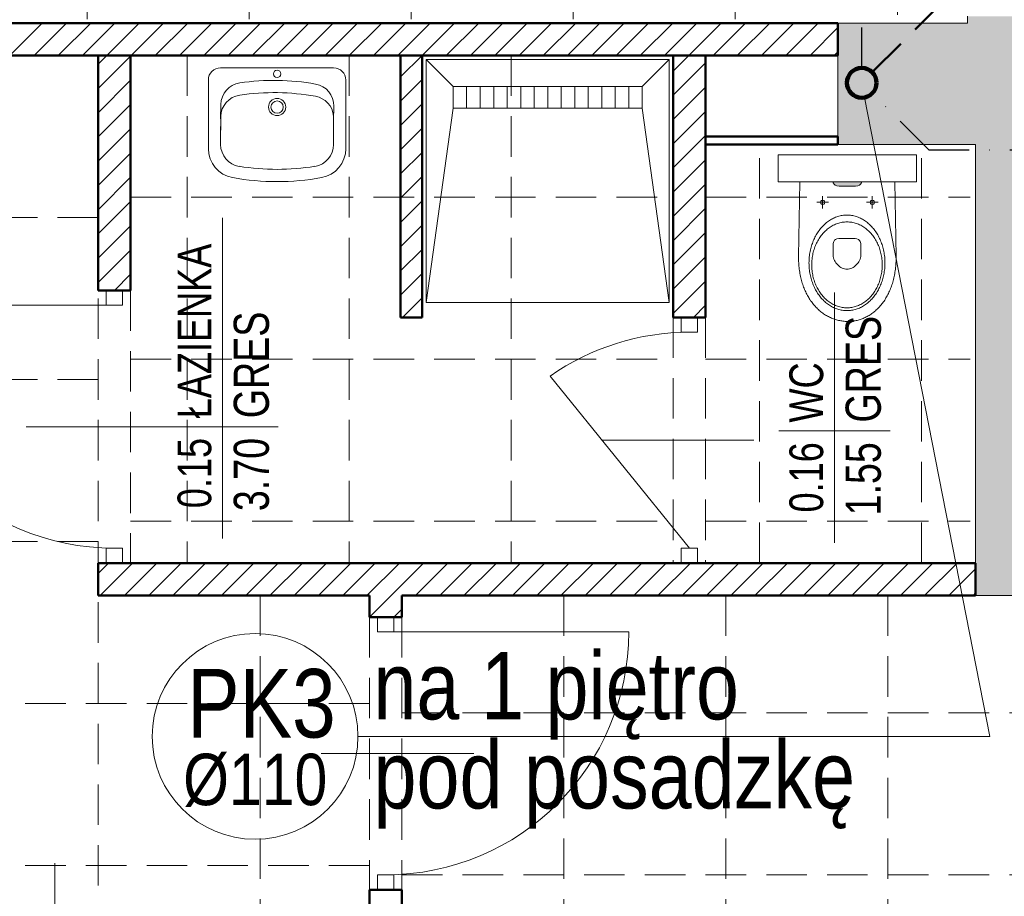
# Model space of a CAD drawing. Header units: millimetres. Extents: x -23540 to 53212, y -37964 to 41185.
# Tile 110 of 203: x 930 to 1295, y -31797 to -31473. Entities that reach past the tile are written whole.
import ezdxf
from ezdxf.enums import TextEntityAlignment as Align

# ---------------------------------------------------------------- set-up
doc = ezdxf.new("R2010")
doc.units = ezdxf.units.MM
for name, pattern in [('DASHDOT', [1, 0.5, -0.25, 0, -0.25]), ('DASHED', [0.75, 0.5, -0.25]), ('DASHEDX2', [1.5, 1, -0.5])]:
    doc.linetypes.add(name, pattern=pattern)
doc.layers.get('0').update_dxf_attribs({"lineweight": 18})
for name, color, linetype, lineweight in [('BA_KS_ist.', 34, 'Continuous', 50), ('BA_met', 7, 'Continuous', 18), ('Cienka', 7, 'Continuous', 18), ('MM_KS_OPISY', 7, 'Continuous', 9), ('mm_SKROPLINY', 3, 'DASHDOT', 30), ('PG_PRZERYWANE_ŚREDNIE', 1, 'DASHEDX2', 18), ('PG_WIDOKOWE_CIENKIE', 1, 'Continuous', 18), ('PG_WYPOSAŻENIE', 1, 'Continuous', 18), ('PG_ŚCIANY_DZIAŁOWE', 3, 'Continuous', 18), ('WYPOSAŻENIE GARAŻU', 253, 'Continuous', 5)]:
    doc.layers.add(name, color=color, linetype=linetype, lineweight=lineweight)
doc.styles.add('ROMANS', font='bikromsw.shx', dxfattribs={"width": 0.8})
doc.styles.get("Standard").update_dxf_attribs({"font": 'arial.ttf'})

# ---------------------------------------------------------------- blocks, each defined once
blk = doc.blocks.new('jamb')
blk.add_lwpolyline([(-0.5, -0.5), (-0.5, 0.5), (0.5, 0.5), (0.5, -0.5)], close=True)
blk = doc.blocks.new('dr1h901')
at = {"color": 0}
blk.add_line((-0.5, 0), (-0.5, 1), dxfattribs=at)
blk.add_line((0, 0.3622), (0, -0.2655))
blk.add_arc((-0.5, 0), 1, 0, 90, dxfattribs=at)
blk = doc.blocks.new('bikmet')
blk.add_line((0, 1.65), (0, -1.65))
at = {"style": 'ROMANS', "width": 0.8}
blk.add_attdef('NRPOM', text='', height=1, dxfattribs=at).set_placement((-0.333, 0.333), align=Align.RIGHT)
blk.add_attdef('NWAPOM', (0.25, 0.333), '', height=1, dxfattribs=at)
blk.add_attdef('RAREA', text='', height=1.042, dxfattribs=at).set_placement((-0.333, -0.333), align=Align.TOP_RIGHT)
blk.add_attdef('PODLOGA', text='', height=1.042, dxfattribs=at).set_placement((0.25, -0.333), align=Align.TOP_LEFT)

msp = doc.modelspace()

# ---------------------------------------------------------------- hatches: boundary and pattern name
at = {"lineweight": 18, "true_color": 0x636466, "transparency": 33554559}
h = msp.add_hatch(color=251, dxfattribs=at)
h.dxf.hatch_style = 1
h.paths.add_polyline_path([(1239.65, -31534.37), (1240.43, -31534.26), (1241.05, -31533.97), (1241.51, -31533.58), (1241.79, -31533.14), (1241.89, -31532.73), (1231.3, -31532.73), (1231.4, -31533.14), (1231.69, -31533.58), (1232.15, -31533.97), (1232.77, -31534.26), (1233.54, -31534.37)])
at = {"layer": 'PG_ŚCIANY_DZIAŁOWE', "true_color": 0x636466, "transparency": 33554610}
h = msp.add_hatch(color=251, dxfattribs=at)
h.dxf.hatch_style = 1
h.paths.add_polyline_path([(1233.12, -31518.96), (1303.62, -31518.96), (1303.62, -31494.46), (1363.12, -31494.46), (1363.12, -31479.46), (1304.62, -31479.46), (1304.62, -31471.46), (1281.12, -31471.46), (1281.12, -31473.96), (1233.12, -31473.96)])
h = msp.add_hatch(color=251, dxfattribs=at)
h.dxf.hatch_style = 1
h.paths.add_polyline_path([(1303.62, -31518.96), (1284.12, -31518.96), (1284.12, -31685.96), (1303.62, -31685.96)])

# ---------------------------------------------------------------- linework, layer by layer
at = {"color": 251, "true_color": 0x636466}
for p, q in [((1281.12, -31471.46), (1281.12, -31473.96)), ((703.62, -31473.96), (1233.12, -31473.96)), ((1233.12, -31473.96), (1233.12, -31485.96)), ((1281.12, -31473.96), (1233.12, -31473.96)), ((1233.12, -31473.96), (1233.12, -31518.96)), ((1233.12, -31485.96), (703.62, -31485.96)), ((1233.12, -31518.96), (1284.12, -31518.96)), ((1284.12, -31685.96), (1284.12, -31518.96)), ((1181.12, -31582.96), (1175.12, -31582.96)), ((1175.12, -31582.96), (1175.12, -31588.46)), ((1181.12, -31588.46), (1181.12, -31582.96)), ((1175.12, -31588.46), (1181.12, -31588.46)), ((1284.12, -31685.96), (1303.62, -31685.96))]:
    msp.add_line(p, q, dxfattribs=at)
at = {"color": 251, "lineweight": 18, "true_color": 0x636466}
for p, q in [((1210.94, -31532.73), (1210.94, -31522.73)), ((1210.94, -31522.73), (1262.26, -31522.73)), ((1262.26, -31532.73), (1262.26, -31522.73)), ((1210.94, -31532.73), (1262.26, -31532.73))]:
    msp.add_line(p, q, dxfattribs=at)
at = {"color": 251, "lineweight": 13, "true_color": 0x636466}
for p, q in [((1219.07, -31532.72), (1218.53, -31560.44)), ((1231.4, -31533.14), (1231.3, -31532.73)), ((1231.69, -31533.58), (1231.4, -31533.14)), ((1232.15, -31533.97), (1231.69, -31533.58)), ((1232.77, -31534.26), (1232.15, -31533.97)), ((1233.54, -31534.37), (1232.77, -31534.26)), ((1233.54, -31534.37), (1239.65, -31534.37)), ((1239.65, -31534.37), (1240.43, -31534.26)), ((1240.43, -31534.26), (1241.05, -31533.97)), ((1241.05, -31533.97), (1241.51, -31533.58)), ((1241.51, -31533.58), (1241.79, -31533.14)), ((1241.79, -31533.14), (1241.89, -31532.73)), ((1254.68, -31560.44), (1254.13, -31532.73)), ((1227.44, -31542.59), (1227.44, -31538.09)), ((1245.85, -31542.59), (1245.85, -31538.09)), ((1229.62, -31540.34), (1225.26, -31540.34)), ((1226.73, -31539.93), (1226.62, -31540.34)), ((1226.62, -31540.34), (1226.73, -31540.75)), ((1227.03, -31539.64), (1226.73, -31539.93)), ((1226.73, -31540.75), (1227.03, -31541.05)), ((1227.44, -31539.52), (1227.03, -31539.64)), ((1227.03, -31541.05), (1227.44, -31541.16)), ((1227.85, -31539.64), (1227.44, -31539.52)), ((1227.44, -31541.16), (1227.85, -31541.05)), ((1228.14, -31539.93), (1227.85, -31539.64)), ((1227.85, -31541.05), (1228.14, -31540.75)), ((1228.26, -31540.34), (1228.14, -31539.93)), ((1228.14, -31540.75), (1228.26, -31540.34)), ((1248.03, -31540.34), (1243.67, -31540.34)), ((1245.14, -31539.93), (1245.03, -31540.34)), ((1245.03, -31540.34), (1245.14, -31540.75)), ((1245.44, -31539.64), (1245.14, -31539.93)), ((1245.14, -31540.75), (1245.44, -31541.05)), ((1245.85, -31539.52), (1245.44, -31539.64)), ((1245.44, -31541.05), (1245.85, -31541.16)), ((1246.26, -31539.64), (1245.85, -31539.52)), ((1245.85, -31541.16), (1246.26, -31541.05)), ((1246.56, -31539.93), (1246.26, -31539.64)), ((1246.26, -31541.05), (1246.56, -31540.75)), ((1246.67, -31540.34), (1246.56, -31539.93)), ((1246.56, -31540.75), (1246.67, -31540.34)), ((1231.48, -31546.25), (1231.87, -31546.07)), ((1231.87, -31546.07), (1232.27, -31545.9)), ((1232.27, -31545.9), (1232.67, -31545.75)), ((1232.67, -31545.75), (1233.07, -31545.62)), ((1233.07, -31545.62), (1233.48, -31545.5)), ((1233.48, -31545.5), (1233.9, -31545.39)), ((1233.9, -31545.39), (1234.32, -31545.3)), ((1234.32, -31545.3), (1234.74, -31545.23)), ((1234.74, -31545.23), (1235.17, -31545.17)), ((1235.17, -31545.17), (1235.6, -31545.13)), ((1235.6, -31545.13), (1236.03, -31545.1)), ((1236.03, -31545.1), (1236.47, -31545.1)), ((1236.47, -31545.1), (1236.9, -31545.1)), ((1236.9, -31545.1), (1237.34, -31545.13)), ((1237.34, -31545.13), (1237.77, -31545.17)), ((1237.77, -31545.17), (1238.19, -31545.23)), ((1238.19, -31545.23), (1238.62, -31545.3)), ((1238.62, -31545.3), (1239.04, -31545.39)), ((1239.04, -31545.39), (1239.45, -31545.5)), ((1239.45, -31545.5), (1239.86, -31545.62)), ((1239.86, -31545.62), (1240.27, -31545.75)), ((1240.27, -31545.75), (1240.67, -31545.9)), ((1240.67, -31545.9), (1241.06, -31546.07)), ((1241.06, -31546.07), (1241.45, -31546.25)), ((1226.97, -31549.76), (1227.28, -31549.41)), ((1227.28, -31549.41), (1227.59, -31549.08)), ((1227.59, -31549.08), (1227.91, -31548.76)), ((1227.91, -31548.76), (1228.24, -31548.46)), ((1228.24, -31548.46), (1228.57, -31548.16)), ((1228.57, -31548.16), (1228.91, -31547.88)), ((1228.91, -31547.88), (1229.26, -31547.6)), ((1229.26, -31547.6), (1229.62, -31547.35)), ((1229.62, -31547.35), (1229.98, -31547.1)), ((1229.89, -31549.79), (1230.25, -31549.54)), ((1229.98, -31547.1), (1230.34, -31546.87)), ((1230.25, -31549.54), (1230.63, -31549.3)), ((1230.34, -31546.87), (1230.72, -31546.65)), ((1230.63, -31549.3), (1231.01, -31549.07)), ((1230.72, -31546.65), (1231.1, -31546.44)), ((1231.01, -31549.07), (1231.39, -31548.87)), ((1231.1, -31546.44), (1231.48, -31546.25)), ((1231.39, -31548.87), (1231.79, -31548.67)), ((1231.79, -31548.67), (1232.19, -31548.49)), ((1232.19, -31548.49), (1232.59, -31548.33)), ((1232.59, -31548.33), (1233, -31548.18)), ((1233, -31548.18), (1233.42, -31548.05)), ((1233.42, -31548.05), (1233.84, -31547.94)), ((1233.84, -31547.94), (1234.27, -31547.84)), ((1234.27, -31547.84), (1234.7, -31547.76)), ((1234.7, -31547.76), (1235.14, -31547.69)), ((1235.14, -31547.69), (1235.58, -31547.65)), ((1235.58, -31547.65), (1236.02, -31547.62)), ((1236.02, -31547.62), (1236.47, -31547.61)), ((1236.47, -31547.61), (1236.46, -31547.61)), ((1236.47, -31547.61), (1236.92, -31547.62)), ((1236.92, -31547.62), (1237.36, -31547.65)), ((1237.36, -31547.65), (1237.8, -31547.69)), ((1237.8, -31547.69), (1238.24, -31547.76)), ((1238.24, -31547.76), (1238.67, -31547.84)), ((1238.67, -31547.84), (1239.09, -31547.94)), ((1239.09, -31547.94), (1239.52, -31548.05)), ((1239.52, -31548.05), (1239.93, -31548.18)), ((1239.93, -31548.18), (1240.34, -31548.33)), ((1240.34, -31548.33), (1240.75, -31548.49)), ((1240.75, -31548.49), (1241.15, -31548.67)), ((1241.15, -31548.67), (1241.54, -31548.87)), ((1241.45, -31546.25), (1241.84, -31546.44)), ((1241.54, -31548.87), (1241.93, -31549.07)), ((1241.84, -31546.44), (1242.22, -31546.65)), ((1241.93, -31549.07), (1242.31, -31549.3)), ((1242.22, -31546.65), (1242.59, -31546.87)), ((1242.31, -31549.3), (1242.68, -31549.54)), ((1242.59, -31546.87), (1242.96, -31547.1)), ((1242.68, -31549.54), (1243.05, -31549.79)), ((1242.96, -31547.1), (1243.32, -31547.35)), ((1243.32, -31547.35), (1243.67, -31547.6)), ((1243.67, -31547.6), (1244.02, -31547.88)), ((1244.02, -31547.88), (1244.36, -31548.16)), ((1244.36, -31548.16), (1244.7, -31548.46)), ((1244.7, -31548.46), (1245.03, -31548.76)), ((1245.03, -31548.76), (1245.35, -31549.08)), ((1245.35, -31549.08), (1245.66, -31549.41)), ((1245.66, -31549.41), (1245.96, -31549.76)), ((1224.4, -31553.72), (1224.61, -31553.28)), ((1224.61, -31553.28), (1224.84, -31552.85)), ((1224.84, -31552.85), (1225.08, -31552.43)), ((1225.08, -31552.43), (1225.32, -31552.02)), ((1225.32, -31552.02), (1225.57, -31551.62)), ((1225.57, -31551.62), (1225.84, -31551.23)), ((1225.84, -31551.23), (1226.11, -31550.84)), ((1226.11, -31550.84), (1226.39, -31550.47)), ((1226.39, -31550.47), (1226.68, -31550.11)), ((1226.4, -31553.41), (1226.67, -31553.03)), ((1226.67, -31553.03), (1226.95, -31552.65)), ((1226.68, -31550.11), (1226.97, -31549.76)), ((1226.95, -31552.65), (1227.24, -31552.28)), ((1227.24, -31552.28), (1227.54, -31551.93)), ((1227.54, -31551.93), (1227.85, -31551.58)), ((1227.85, -31551.58), (1228.17, -31551.25)), ((1228.17, -31551.25), (1228.5, -31550.94)), ((1228.5, -31550.94), (1228.83, -31550.63)), ((1228.83, -31550.63), (1229.17, -31550.34)), ((1229.17, -31550.34), (1229.53, -31550.06)), ((1229.53, -31550.06), (1229.89, -31549.79)), ((1243.05, -31549.79), (1243.41, -31550.06)), ((1243.41, -31550.06), (1243.76, -31550.34)), ((1243.76, -31550.34), (1244.1, -31550.63)), ((1244.1, -31550.63), (1244.44, -31550.94)), ((1244.44, -31550.94), (1244.77, -31551.25)), ((1244.77, -31551.25), (1245.08, -31551.58)), ((1245.08, -31551.58), (1245.39, -31551.93)), ((1245.39, -31551.93), (1245.69, -31552.28)), ((1245.69, -31552.28), (1245.99, -31552.65)), ((1245.96, -31549.76), (1246.26, -31550.11)), ((1245.99, -31552.65), (1246.27, -31553.03)), ((1246.26, -31550.11), (1246.55, -31550.47)), ((1246.27, -31553.03), (1246.54, -31553.41)), ((1246.55, -31550.47), (1246.83, -31550.84)), ((1246.83, -31550.84), (1247.1, -31551.23)), ((1247.1, -31551.23), (1247.36, -31551.62)), ((1247.36, -31551.62), (1247.62, -31552.02)), ((1247.62, -31552.02), (1247.86, -31552.43)), ((1247.86, -31552.43), (1248.1, -31552.85)), ((1248.1, -31552.85), (1248.32, -31553.28)), ((1248.32, -31553.28), (1248.54, -31553.72)), ((1223.05, -31557.51), (1223.18, -31557.01)), ((1223.18, -31557.01), (1223.32, -31556.52)), ((1223.32, -31556.52), (1223.47, -31556.03)), ((1223.47, -31556.03), (1223.64, -31555.56)), ((1223.64, -31555.56), (1223.81, -31555.09)), ((1223.81, -31555.09), (1224, -31554.62)), ((1224, -31554.62), (1224.19, -31554.17)), ((1224.19, -31554.17), (1224.4, -31553.72)), ((1224.44, -31557.34), (1224.61, -31556.87)), ((1224.61, -31556.87), (1224.79, -31556.41)), ((1224.79, -31556.41), (1224.99, -31555.95)), ((1224.99, -31555.95), (1225.2, -31555.5)), ((1225.2, -31555.5), (1225.41, -31555.07)), ((1225.41, -31555.07), (1225.64, -31554.64)), ((1225.64, -31554.64), (1225.88, -31554.22)), ((1225.88, -31554.22), (1226.14, -31553.81)), ((1226.14, -31553.81), (1226.4, -31553.41)), ((1231.36, -31556), (1231.38, -31555.65)), ((1231.36, -31559.84), (1231.36, -31556)), ((1231.38, -31555.65), (1231.45, -31555.24)), ((1231.45, -31555.24), (1231.6, -31554.83)), ((1231.6, -31554.83), (1231.85, -31554.43)), ((1231.85, -31554.43), (1232.23, -31554.11)), ((1232.23, -31554.11), (1232.76, -31553.88)), ((1232.76, -31553.88), (1233.47, -31553.8)), ((1233.47, -31553.8), (1233.47, -31553.8)), ((1233.47, -31553.8), (1236.7, -31553.8)), ((1236.7, -31553.8), (1239.45, -31553.8)), ((1239.45, -31553.8), (1240.16, -31553.88)), ((1240.16, -31553.88), (1240.7, -31554.11)), ((1240.7, -31554.11), (1241.08, -31554.44)), ((1241.08, -31554.44), (1241.33, -31554.83)), ((1241.33, -31554.83), (1241.48, -31555.25)), ((1241.48, -31555.25), (1241.55, -31555.66)), ((1241.55, -31555.66), (1241.57, -31556.02)), ((1241.57, -31556.02), (1241.58, -31559.87)), ((1246.54, -31553.41), (1246.8, -31553.81)), ((1246.8, -31553.81), (1247.05, -31554.22)), ((1247.05, -31554.22), (1247.29, -31554.64)), ((1247.29, -31554.64), (1247.52, -31555.07)), ((1247.52, -31555.07), (1247.74, -31555.5)), ((1247.74, -31555.5), (1247.95, -31555.95)), ((1247.95, -31555.95), (1248.14, -31556.41)), ((1248.14, -31556.41), (1248.33, -31556.87)), ((1248.33, -31556.87), (1248.5, -31557.34)), ((1248.54, -31553.72), (1248.74, -31554.17)), ((1248.74, -31554.17), (1248.94, -31554.62)), ((1248.94, -31554.62), (1249.12, -31555.09)), ((1249.12, -31555.09), (1249.3, -31555.56)), ((1249.3, -31555.56), (1249.46, -31556.03)), ((1249.46, -31556.03), (1249.62, -31556.52)), ((1249.62, -31556.52), (1249.76, -31557.01)), ((1249.76, -31557.01), (1249.89, -31557.51)), ((1218.53, -31560.44), (1218.53, -31561.04)), ((1222.46, -31561.15), (1222.51, -31560.62)), ((1222.51, -31560.62), (1222.57, -31560.08)), ((1222.57, -31560.08), (1222.64, -31559.56)), ((1222.64, -31559.56), (1222.72, -31559.04)), ((1222.72, -31559.04), (1222.82, -31558.52)), ((1222.82, -31558.52), (1222.93, -31558.01)), ((1222.93, -31558.01), (1223.05, -31557.51)), ((1223.59, -31560.85), (1223.67, -31560.33)), ((1223.67, -31560.33), (1223.77, -31559.81)), ((1223.77, -31559.81), (1223.88, -31559.3)), ((1223.88, -31559.3), (1224, -31558.8)), ((1224, -31558.8), (1224.13, -31558.31)), ((1224.13, -31558.31), (1224.28, -31557.82)), ((1224.28, -31557.82), (1224.44, -31557.34)), ((1231.39, -31560.37), (1231.36, -31559.84)), ((1231.48, -31560.88), (1231.39, -31560.37)), ((1241.55, -31560.39), (1241.46, -31560.9)), ((1241.58, -31559.87), (1241.55, -31560.39)), ((1248.5, -31557.34), (1248.66, -31557.82)), ((1248.66, -31557.82), (1248.8, -31558.31)), ((1248.8, -31558.31), (1248.94, -31558.8)), ((1248.94, -31558.8), (1249.06, -31559.3)), ((1249.06, -31559.3), (1249.17, -31559.81)), ((1249.17, -31559.81), (1249.26, -31560.33)), ((1249.26, -31560.33), (1249.34, -31560.85)), ((1249.89, -31557.51), (1250.01, -31558.01)), ((1250.01, -31558.01), (1250.12, -31558.52)), ((1250.12, -31558.52), (1250.21, -31559.04)), ((1250.21, -31559.04), (1250.3, -31559.56)), ((1250.3, -31559.56), (1250.37, -31560.08)), ((1250.37, -31560.08), (1250.43, -31560.62)), ((1250.43, -31560.62), (1250.47, -31561.15)), ((1254.67, -31561.04), (1254.68, -31560.44)), ((1218.53, -31561.04), (1218.54, -31561.64)), ((1218.54, -31561.64), (1218.56, -31562.23)), ((1218.56, -31562.23), (1218.59, -31562.81)), ((1218.59, -31562.81), (1218.63, -31563.39)), ((1218.63, -31563.39), (1218.68, -31563.97)), ((1218.68, -31563.97), (1218.73, -31564.53)), ((1222.4, -31562.79), (1222.41, -31562.24)), ((1222.41, -31563.34), (1222.4, -31562.79)), ((1222.4, -31562.79), (1222.4, -31562.79)), ((1222.41, -31562.24), (1222.43, -31561.69)), ((1222.43, -31563.89), (1222.41, -31563.34)), ((1222.43, -31561.69), (1222.46, -31561.15)), ((1222.46, -31564.43), (1222.43, -31563.89)), ((1223.41, -31563.53), (1223.4, -31563.53)), ((1223.41, -31563.53), (1223.42, -31562.98)), ((1223.42, -31564.07), (1223.41, -31563.53)), ((1223.42, -31562.98), (1223.44, -31562.44)), ((1223.44, -31564.61), (1223.42, -31564.07)), ((1223.44, -31562.44), (1223.48, -31561.9)), ((1223.48, -31561.9), (1223.53, -31561.37)), ((1223.53, -31561.37), (1223.59, -31560.85)), ((1231.63, -31561.38), (1231.48, -31560.88)), ((1231.82, -31561.86), (1231.63, -31561.38)), ((1232.06, -31562.33), (1231.82, -31561.86)), ((1232.35, -31562.76), (1232.06, -31562.33)), ((1232.67, -31563.17), (1232.35, -31562.76)), ((1233.02, -31563.55), (1232.67, -31563.17)), ((1233.4, -31563.9), (1233.02, -31563.55)), ((1233.81, -31564.21), (1233.4, -31563.9)), ((1234.23, -31564.48), (1233.81, -31564.21)), ((1239.13, -31564.21), (1238.71, -31564.48)), ((1239.53, -31563.91), (1239.13, -31564.21)), ((1239.91, -31563.56), (1239.53, -31563.91)), ((1240.27, -31563.18), (1239.91, -31563.56)), ((1240.59, -31562.77), (1240.27, -31563.18)), ((1240.87, -31562.34), (1240.59, -31562.77)), ((1241.11, -31561.88), (1240.87, -31562.34)), ((1241.31, -31561.4), (1241.11, -31561.88)), ((1241.46, -31560.9), (1241.31, -31561.4)), ((1249.34, -31560.85), (1249.41, -31561.37)), ((1249.41, -31561.37), (1249.46, -31561.9)), ((1249.46, -31561.9), (1249.5, -31562.44)), ((1249.5, -31562.44), (1249.52, -31562.98)), ((1249.52, -31564.07), (1249.5, -31564.61)), ((1249.52, -31562.98), (1249.53, -31563.53)), ((1249.53, -31563.53), (1249.52, -31563.53)), ((1249.53, -31563.53), (1249.52, -31564.07)), ((1250.47, -31561.15), (1250.5, -31561.69)), ((1250.5, -31563.89), (1250.47, -31564.43)), ((1250.5, -31561.69), (1250.52, -31562.24)), ((1250.52, -31563.34), (1250.5, -31563.89)), ((1250.52, -31562.24), (1250.53, -31562.79)), ((1250.53, -31562.79), (1250.52, -31563.34)), ((1254.47, -31564.56), (1254.53, -31563.99)), ((1254.53, -31563.99), (1254.57, -31563.41)), ((1254.57, -31563.41), (1254.61, -31562.83)), ((1254.61, -31562.83), (1254.64, -31562.24)), ((1254.64, -31562.24), (1254.66, -31561.65)), ((1254.66, -31561.65), (1254.67, -31561.04)), ((1218.73, -31564.53), (1218.8, -31565.09)), ((1218.8, -31565.09), (1218.87, -31565.65)), ((1218.87, -31565.65), (1218.96, -31566.19)), ((1218.96, -31566.19), (1219.05, -31566.73)), ((1219.05, -31566.73), (1219.15, -31567.27)), ((1219.15, -31567.27), (1219.26, -31567.79)), ((1219.26, -31567.79), (1219.37, -31568.31)), ((1222.51, -31564.96), (1222.46, -31564.43)), ((1222.57, -31565.49), (1222.51, -31564.96)), ((1222.64, -31566.02), (1222.57, -31565.49)), ((1222.72, -31566.54), (1222.64, -31566.02)), ((1222.82, -31567.06), (1222.72, -31566.54)), ((1222.93, -31567.57), (1222.82, -31567.06)), ((1223.05, -31568.07), (1222.93, -31567.57)), ((1223.48, -31565.15), (1223.44, -31564.61)), ((1223.53, -31565.68), (1223.48, -31565.15)), ((1223.59, -31566.21), (1223.53, -31565.68)), ((1223.67, -31566.73), (1223.59, -31566.21)), ((1223.77, -31567.24), (1223.67, -31566.73)), ((1223.88, -31567.75), (1223.77, -31567.24)), ((1224, -31568.25), (1223.88, -31567.75)), ((1234.67, -31564.71), (1234.23, -31564.48)), ((1235.12, -31564.89), (1234.67, -31564.71)), ((1235.57, -31565.03), (1235.12, -31564.89)), ((1236.02, -31565.11), (1235.57, -31565.03)), ((1236.47, -31565.14), (1236.02, -31565.11)), ((1236.92, -31565.11), (1236.47, -31565.14)), ((1237.37, -31565.03), (1236.92, -31565.11)), ((1237.82, -31564.89), (1237.37, -31565.03)), ((1238.27, -31564.71), (1237.82, -31564.89)), ((1238.71, -31564.48), (1238.27, -31564.71)), ((1249.06, -31567.75), (1248.94, -31568.25)), ((1249.17, -31567.24), (1249.06, -31567.75)), ((1249.26, -31566.73), (1249.17, -31567.24)), ((1249.34, -31566.21), (1249.26, -31566.73)), ((1249.41, -31565.68), (1249.34, -31566.21)), ((1249.46, -31565.15), (1249.41, -31565.68)), ((1249.5, -31564.61), (1249.46, -31565.15)), ((1250.01, -31567.57), (1249.89, -31568.07)), ((1250.12, -31567.06), (1250.01, -31567.57)), ((1250.21, -31566.54), (1250.12, -31567.06)), ((1250.3, -31566.02), (1250.21, -31566.54)), ((1250.37, -31565.49), (1250.3, -31566.02)), ((1250.43, -31564.96), (1250.37, -31565.49)), ((1250.47, -31564.43), (1250.43, -31564.96)), ((1253.83, -31568.37), (1253.94, -31567.85)), ((1253.94, -31567.85), (1254.05, -31567.32)), ((1254.05, -31567.32), (1254.15, -31566.78)), ((1254.15, -31566.78), (1254.24, -31566.23)), ((1254.24, -31566.23), (1254.33, -31565.68)), ((1254.33, -31565.68), (1254.4, -31565.13)), ((1254.4, -31565.13), (1254.47, -31564.56)), ((1219.37, -31568.31), (1219.5, -31568.82)), ((1219.5, -31568.82), (1219.63, -31569.33)), ((1219.63, -31569.33), (1219.77, -31569.83)), ((1219.77, -31569.83), (1219.92, -31570.32)), ((1219.92, -31570.32), (1220.08, -31570.8)), ((1220.08, -31570.8), (1220.24, -31571.28)), ((1220.24, -31571.28), (1220.42, -31571.75)), ((1223.18, -31568.57), (1223.05, -31568.07)), ((1223.32, -31569.06), (1223.18, -31568.57)), ((1223.47, -31569.55), (1223.32, -31569.06)), ((1223.64, -31570.02), (1223.47, -31569.55)), ((1223.81, -31570.49), (1223.64, -31570.02)), ((1224, -31570.96), (1223.81, -31570.49)), ((1224.13, -31568.75), (1224, -31568.25)), ((1224.19, -31571.41), (1224, -31570.96)), ((1224.28, -31569.23), (1224.13, -31568.75)), ((1224.4, -31571.86), (1224.19, -31571.41)), ((1224.44, -31569.71), (1224.28, -31569.23)), ((1224.61, -31570.18), (1224.44, -31569.71)), ((1224.79, -31570.65), (1224.61, -31570.18)), ((1224.99, -31571.1), (1224.79, -31570.65)), ((1225.2, -31571.55), (1224.99, -31571.1)), ((1225.41, -31571.99), (1225.2, -31571.55)), ((1247.74, -31571.55), (1247.52, -31571.99)), ((1247.95, -31571.1), (1247.74, -31571.55)), ((1248.14, -31570.65), (1247.95, -31571.1)), ((1248.33, -31570.18), (1248.14, -31570.65)), ((1248.5, -31569.71), (1248.33, -31570.18)), ((1248.66, -31569.23), (1248.5, -31569.71)), ((1248.74, -31571.41), (1248.54, -31571.86)), ((1248.8, -31568.75), (1248.66, -31569.23)), ((1248.94, -31570.96), (1248.74, -31571.41)), ((1248.94, -31568.25), (1248.8, -31568.75)), ((1249.12, -31570.49), (1248.94, -31570.96)), ((1249.3, -31570.02), (1249.12, -31570.49)), ((1249.46, -31569.55), (1249.3, -31570.02)), ((1249.62, -31569.06), (1249.46, -31569.55)), ((1249.76, -31568.57), (1249.62, -31569.06)), ((1249.89, -31568.07), (1249.76, -31568.57)), ((1252.78, -31571.84), (1252.96, -31571.36)), ((1252.96, -31571.36), (1253.12, -31570.88)), ((1253.12, -31570.88), (1253.28, -31570.39)), ((1253.28, -31570.39), (1253.43, -31569.9)), ((1253.43, -31569.9), (1253.57, -31569.4)), ((1253.57, -31569.4), (1253.7, -31568.89)), ((1253.7, -31568.89), (1253.83, -31568.37)), ((1220.42, -31571.75), (1220.59, -31572.21)), ((1220.59, -31572.21), (1220.78, -31572.67)), ((1220.78, -31572.67), (1220.97, -31573.11)), ((1220.97, -31573.11), (1221.18, -31573.55)), ((1221.18, -31573.55), (1221.38, -31573.98)), ((1221.38, -31573.98), (1221.6, -31574.41)), ((1221.6, -31574.41), (1221.82, -31574.82)), ((1221.82, -31574.82), (1222.05, -31575.23)), ((1222.05, -31575.23), (1222.28, -31575.63)), ((1224.61, -31572.29), (1224.4, -31571.86)), ((1224.84, -31572.72), (1224.61, -31572.29)), ((1225.08, -31573.15), (1224.84, -31572.72)), ((1225.32, -31573.56), (1225.08, -31573.15)), ((1225.57, -31573.96), (1225.32, -31573.56)), ((1225.64, -31572.42), (1225.41, -31571.99)), ((1225.84, -31574.35), (1225.57, -31573.96)), ((1225.88, -31572.83), (1225.64, -31572.42)), ((1226.11, -31574.74), (1225.84, -31574.35)), ((1226.14, -31573.24), (1225.88, -31572.83)), ((1226.39, -31575.11), (1226.11, -31574.74)), ((1226.4, -31573.64), (1226.14, -31573.24)), ((1226.68, -31575.47), (1226.39, -31575.11)), ((1226.67, -31574.03), (1226.4, -31573.64)), ((1226.95, -31574.41), (1226.67, -31574.03)), ((1227.24, -31574.77), (1226.95, -31574.41)), ((1227.54, -31575.13), (1227.24, -31574.77)), ((1227.85, -31575.47), (1227.54, -31575.13)), ((1245.39, -31575.13), (1245.08, -31575.47)), ((1245.69, -31574.77), (1245.39, -31575.13)), ((1245.99, -31574.41), (1245.69, -31574.77)), ((1246.27, -31574.03), (1245.99, -31574.41)), ((1246.55, -31575.11), (1246.26, -31575.47)), ((1246.54, -31573.64), (1246.27, -31574.03)), ((1246.8, -31573.24), (1246.54, -31573.64)), ((1246.83, -31574.74), (1246.55, -31575.11)), ((1247.05, -31572.83), (1246.8, -31573.24)), ((1247.1, -31574.35), (1246.83, -31574.74)), ((1247.29, -31572.42), (1247.05, -31572.83)), ((1247.36, -31573.96), (1247.1, -31574.35)), ((1247.52, -31571.99), (1247.29, -31572.42)), ((1247.62, -31573.56), (1247.36, -31573.96)), ((1247.86, -31573.15), (1247.62, -31573.56)), ((1248.1, -31572.72), (1247.86, -31573.15)), ((1248.32, -31572.29), (1248.1, -31572.72)), ((1248.54, -31571.86), (1248.32, -31572.29)), ((1251.15, -31575.35), (1251.38, -31574.94)), ((1251.38, -31574.94), (1251.6, -31574.52)), ((1251.6, -31574.52), (1251.82, -31574.09)), ((1251.82, -31574.09), (1252.02, -31573.66)), ((1252.02, -31573.66), (1252.23, -31573.21)), ((1252.23, -31573.21), (1252.42, -31572.76)), ((1252.42, -31572.76), (1252.61, -31572.3)), ((1252.61, -31572.3), (1252.78, -31571.84)), ((1222.28, -31575.63), (1222.52, -31576.02)), ((1222.52, -31576.02), (1222.77, -31576.41)), ((1222.77, -31576.41), (1223.02, -31576.79)), ((1223.02, -31576.79), (1223.28, -31577.15)), ((1223.28, -31577.15), (1223.55, -31577.51)), ((1223.55, -31577.51), (1223.82, -31577.86)), ((1223.82, -31577.86), (1224.1, -31578.21)), ((1224.1, -31578.21), (1224.38, -31578.54)), ((1224.38, -31578.54), (1224.67, -31578.87)), ((1224.67, -31578.87), (1224.96, -31579.19)), ((1226.97, -31575.82), (1226.68, -31575.47)), ((1227.28, -31576.17), (1226.97, -31575.82)), ((1227.59, -31576.5), (1227.28, -31576.17)), ((1227.91, -31576.82), (1227.59, -31576.5)), ((1228.17, -31575.8), (1227.85, -31575.47)), ((1228.24, -31577.12), (1227.91, -31576.82)), ((1228.5, -31576.12), (1228.17, -31575.8)), ((1228.57, -31577.42), (1228.24, -31577.12)), ((1228.83, -31576.43), (1228.5, -31576.12)), ((1228.91, -31577.7), (1228.57, -31577.42)), ((1229.17, -31576.72), (1228.83, -31576.43)), ((1229.26, -31577.97), (1228.91, -31577.7)), ((1229.53, -31577), (1229.17, -31576.72)), ((1229.62, -31578.23), (1229.26, -31577.97)), ((1229.89, -31577.27), (1229.53, -31577)), ((1229.98, -31578.48), (1229.62, -31578.23)), ((1230.25, -31577.52), (1229.89, -31577.27)), ((1230.34, -31578.71), (1229.98, -31578.48)), ((1230.63, -31577.76), (1230.25, -31577.52)), ((1230.72, -31578.93), (1230.34, -31578.71)), ((1231.01, -31577.98), (1230.63, -31577.76)), ((1231.39, -31578.19), (1231.01, -31577.98)), ((1231.79, -31578.38), (1231.39, -31578.19)), ((1232.19, -31578.56), (1231.79, -31578.38)), ((1232.59, -31578.73), (1232.19, -31578.56)), ((1233, -31578.87), (1232.59, -31578.73)), ((1233.42, -31579), (1233, -31578.87)), ((1239.93, -31578.87), (1239.52, -31579)), ((1240.34, -31578.73), (1239.93, -31578.87)), ((1240.75, -31578.56), (1240.34, -31578.73)), ((1241.15, -31578.38), (1240.75, -31578.56)), ((1241.54, -31578.19), (1241.15, -31578.38)), ((1241.93, -31577.98), (1241.54, -31578.19)), ((1242.31, -31577.76), (1241.93, -31577.98)), ((1242.59, -31578.71), (1242.22, -31578.93)), ((1242.68, -31577.52), (1242.31, -31577.76)), ((1242.96, -31578.48), (1242.59, -31578.71)), ((1243.05, -31577.27), (1242.68, -31577.52)), ((1243.32, -31578.23), (1242.96, -31578.48)), ((1243.41, -31577), (1243.05, -31577.27)), ((1243.67, -31577.97), (1243.32, -31578.23)), ((1243.76, -31576.72), (1243.41, -31577)), ((1244.02, -31577.7), (1243.67, -31577.97)), ((1244.1, -31576.43), (1243.76, -31576.72)), ((1244.36, -31577.42), (1244.02, -31577.7)), ((1244.44, -31576.12), (1244.1, -31576.43)), ((1244.7, -31577.12), (1244.36, -31577.42)), ((1244.77, -31575.8), (1244.44, -31576.12)), ((1245.03, -31576.82), (1244.7, -31577.12)), ((1245.08, -31575.47), (1244.77, -31575.8)), ((1245.35, -31576.5), (1245.03, -31576.82)), ((1245.66, -31576.17), (1245.35, -31576.5)), ((1245.96, -31575.82), (1245.66, -31576.17)), ((1246.26, -31575.47), (1245.96, -31575.82)), ((1248.53, -31579.01), (1248.82, -31578.68)), ((1248.82, -31578.68), (1249.1, -31578.35)), ((1249.1, -31578.35), (1249.38, -31578)), ((1249.38, -31578), (1249.65, -31577.65)), ((1249.65, -31577.65), (1249.92, -31577.29)), ((1249.92, -31577.29), (1250.18, -31576.91)), ((1250.18, -31576.91), (1250.43, -31576.54)), ((1250.43, -31576.54), (1250.68, -31576.15)), ((1250.68, -31576.15), (1250.92, -31575.75)), ((1250.92, -31575.75), (1251.15, -31575.35)), ((1224.96, -31579.19), (1225.26, -31579.5)), ((1225.26, -31579.5), (1225.56, -31579.8)), ((1225.56, -31579.8), (1225.87, -31580.09)), ((1225.87, -31580.09), (1226.19, -31580.37)), ((1226.19, -31580.37), (1226.51, -31580.65)), ((1226.51, -31580.65), (1226.83, -31580.91)), ((1226.83, -31580.91), (1227.16, -31581.17)), ((1227.16, -31581.17), (1227.49, -31581.42)), ((1227.49, -31581.42), (1227.83, -31581.65)), ((1227.83, -31581.65), (1228.18, -31581.88)), ((1228.18, -31581.88), (1228.52, -31582.1)), ((1228.52, -31582.1), (1228.87, -31582.31)), ((1228.87, -31582.31), (1229.23, -31582.51)), ((1229.23, -31582.51), (1229.59, -31582.7)), ((1231.1, -31579.14), (1230.72, -31578.93)), ((1231.48, -31579.33), (1231.1, -31579.14)), ((1231.87, -31579.51), (1231.48, -31579.33)), ((1232.27, -31579.68), (1231.87, -31579.51)), ((1232.67, -31579.83), (1232.27, -31579.68)), ((1233.07, -31579.96), (1232.67, -31579.83)), ((1233.48, -31580.08), (1233.07, -31579.96)), ((1233.84, -31579.12), (1233.42, -31579)), ((1233.9, -31580.19), (1233.48, -31580.08)), ((1234.27, -31579.22), (1233.84, -31579.12)), ((1234.32, -31580.28), (1233.9, -31580.19)), ((1234.7, -31579.3), (1234.27, -31579.22)), ((1234.74, -31580.35), (1234.32, -31580.28)), ((1235.14, -31579.36), (1234.7, -31579.3)), ((1235.17, -31580.41), (1234.74, -31580.35)), ((1235.58, -31579.41), (1235.14, -31579.36)), ((1235.6, -31580.45), (1235.17, -31580.41)), ((1236.02, -31579.43), (1235.58, -31579.41)), ((1236.03, -31580.48), (1235.6, -31580.45)), ((1236.47, -31579.44), (1236.02, -31579.43)), ((1236.47, -31580.48), (1236.03, -31580.48)), ((1236.47, -31579.44), (1236.46, -31579.44)), ((1236.47, -31580.48), (1236.46, -31580.48)), ((1236.92, -31579.43), (1236.47, -31579.44)), ((1236.9, -31580.48), (1236.47, -31580.48)), ((1237.34, -31580.45), (1236.9, -31580.48)), ((1237.36, -31579.41), (1236.92, -31579.43)), ((1237.77, -31580.41), (1237.34, -31580.45)), ((1237.8, -31579.36), (1237.36, -31579.41)), ((1238.19, -31580.35), (1237.77, -31580.41)), ((1238.24, -31579.3), (1237.8, -31579.36)), ((1238.62, -31580.28), (1238.19, -31580.35)), ((1238.67, -31579.22), (1238.24, -31579.3)), ((1239.04, -31580.19), (1238.62, -31580.28)), ((1239.09, -31579.12), (1238.67, -31579.22)), ((1239.45, -31580.08), (1239.04, -31580.19)), ((1239.52, -31579), (1239.09, -31579.12)), ((1239.86, -31579.96), (1239.45, -31580.08)), ((1240.27, -31579.83), (1239.86, -31579.96)), ((1240.67, -31579.68), (1240.27, -31579.83)), ((1241.06, -31579.51), (1240.67, -31579.68)), ((1241.45, -31579.33), (1241.06, -31579.51)), ((1241.84, -31579.14), (1241.45, -31579.33)), ((1242.22, -31578.93), (1241.84, -31579.14)), ((1243.97, -31582.65), (1244.33, -31582.45)), ((1244.33, -31582.45), (1244.68, -31582.24)), ((1244.68, -31582.24), (1245.03, -31582.02)), ((1245.03, -31582.02), (1245.37, -31581.79)), ((1245.37, -31581.79), (1245.71, -31581.56)), ((1245.71, -31581.56), (1246.04, -31581.31)), ((1246.04, -31581.31), (1246.37, -31581.06)), ((1246.37, -31581.06), (1246.69, -31580.79)), ((1246.69, -31580.79), (1247.01, -31580.52)), ((1247.01, -31580.52), (1247.33, -31580.23)), ((1247.33, -31580.23), (1247.64, -31579.94)), ((1247.64, -31579.94), (1247.94, -31579.64)), ((1247.94, -31579.64), (1248.24, -31579.33)), ((1248.24, -31579.33), (1248.53, -31579.01)), ((1229.59, -31582.7), (1229.95, -31582.89)), ((1229.95, -31582.89), (1230.32, -31583.06)), ((1230.32, -31583.06), (1230.69, -31583.22)), ((1230.69, -31583.22), (1231.06, -31583.38)), ((1231.06, -31583.38), (1231.44, -31583.52)), ((1231.44, -31583.52), (1231.82, -31583.65)), ((1231.82, -31583.65), (1232.2, -31583.78)), ((1232.2, -31583.78), (1232.59, -31583.89)), ((1232.59, -31583.89), (1232.98, -31583.99)), ((1232.98, -31583.99), (1233.37, -31584.09)), ((1233.37, -31584.09), (1233.77, -31584.17)), ((1233.77, -31584.17), (1234.16, -31584.25)), ((1234.16, -31584.25), (1234.56, -31584.31)), ((1234.56, -31584.31), (1234.97, -31584.36)), ((1234.97, -31584.36), (1235.37, -31584.4)), ((1235.37, -31584.4), (1235.78, -31584.44)), ((1235.78, -31584.44), (1236.19, -31584.46)), ((1236.19, -31584.46), (1236.6, -31584.47)), ((1236.6, -31584.47), (1237.01, -31584.47)), ((1237.01, -31584.47), (1237.42, -31584.46)), ((1237.42, -31584.46), (1237.83, -31584.44)), ((1237.83, -31584.44), (1238.24, -31584.4)), ((1238.24, -31584.4), (1238.64, -31584.36)), ((1238.64, -31584.36), (1239.04, -31584.31)), ((1239.04, -31584.31), (1239.44, -31584.24)), ((1239.44, -31584.24), (1239.83, -31584.16)), ((1239.83, -31584.16), (1240.23, -31584.08)), ((1240.23, -31584.08), (1240.61, -31583.98)), ((1240.61, -31583.98), (1241, -31583.87)), ((1241, -31583.87), (1241.38, -31583.76)), ((1241.38, -31583.76), (1241.77, -31583.63)), ((1241.77, -31583.63), (1242.14, -31583.49)), ((1242.14, -31583.49), (1242.52, -31583.34)), ((1242.52, -31583.34), (1242.89, -31583.18)), ((1242.89, -31583.18), (1243.25, -31583.01)), ((1243.25, -31583.01), (1243.62, -31582.83)), ((1243.62, -31582.83), (1243.97, -31582.65))]:
    msp.add_line(p, q, dxfattribs=at)
at = {"color": 251, "lineweight": 20, "true_color": 0x636466}
for p, q in [((1184.12, -31582.96), (1172.12, -31582.96)), ((1184.12, -31673.96), (1172.12, -31673.96))]:
    msp.add_line(p, q, dxfattribs=at)
at = {"color": 251, "true_color": 0x636466, "extrusion": (0, 0, -1)}
for p, q in [((1178.12, -31668.46), (1126.55, -31604.7)), ((1145.52, -31628.46), (1202.02, -31628.46)), ((943.12, -31841.56), (943.12, -31785.07))]:
    msp.add_line(p, q, dxfattribs=at)
msp.add_arc((-1178.12, -31678.46), 90, 55.0405, 90, dxfattribs=at)
at = {"layer": 'BA_KS_ist.', "linetype": 'DASHED', "ltscale": 30}
msp.add_line((1245.84, -31492.21), (1276.59, -31461.47), dxfattribs=at)
at = {"layer": 'BA_KS_ist.', "color": 51, "linetype": 'Continuous', "lineweight": 140, "ltscale": 25, "true_color": 0xf7f281}
msp.add_circle((1241.95, -31496.1), 5.5, dxfattribs=at)
at = {"layer": 'BA_met', "color": 251, "true_color": 0x636466}
for p, q in [((1005.19, -31664.88), (1005.19, -31546.15)), ((1231.81, -31666.47), (1231.81, -31573.72))]:
    msp.add_line(p, q, dxfattribs=at)
at = {"layer": 'Cienka', "color": 251, "true_color": 0x636466}
for p, q in [((971.12, -31485.96), (1071.12, -31485.96)), ((1079.12, -31485.96), (1172.12, -31485.96)), ((1184.12, -31673.96), (1284.12, -31673.96))]:
    msp.add_line(p, q, dxfattribs=at)
at = {"layer": 'MM_KS_OPISY'}
for p, q in [((1289.36, -31738.18), (1243.01, -31501.5)), ((1055.37, -31738.18), (1289.36, -31738.18))]:
    msp.add_line(p, q, dxfattribs=at)
msp.add_circle((1017.27, -31738.18), 38.1, dxfattribs=at)
at = {"layer": 'mm_SKROPLINY', "ltscale": 30}
for p, q in [((1241.95, -31490.6), (1241.95, -31294.67)), ((1266.74, -31520.88), (1245.84, -31499.99)), ((1266.74, -31520.88), (1346.46, -31520.88))]:
    msp.add_line(p, q, dxfattribs=at)
at = {"layer": 'PG_PRZERYWANE_ŚREDNIE', "color": 251, "lineweight": 15, "ltscale": 15, "true_color": 0x636466}
for p, q in [((955.12, -30512.46), (955.12, -31473.96)), ((1015.12, -30512.46), (1015.12, -31473.96)), ((1075.12, -30512.46), (1075.12, -31473.96)), ((1135.12, -30512.46), (1135.12, -31473.96)), ((1195.12, -30512.46), (1195.12, -31473.96)), ((1255.12, -30915.96), (1255.12, -31473.96)), ((1233.12, -31473.96), (703.62, -31473.96)), ((959.12, -31485.96), (959.12, -31802.96)), ((992.12, -31485.96), (992.12, -31673.96)), ((1052.12, -31485.96), (1052.12, -31673.96)), ((1112.12, -31485.96), (1112.12, -31673.96)), ((1204.12, -31673.96), (1204.12, -31520.52)), ((1264.12, -31673.96), (1264.12, -31520.52)), ((971.12, -31538.46), (1172.12, -31538.46)), ((1184.12, -31538.46), (1282.15, -31538.46)), ((959.12, -31545.96), (686.62, -31545.96)), ((971.12, -31572.96), (971.12, -31673.96)), ((1172.12, -31582.96), (1172.12, -31673.96)), ((1184.12, -31582.96), (1184.12, -31673.96)), ((971.12, -31598.46), (1172.12, -31598.46)), ((1184.12, -31598.46), (1282.15, -31598.46)), ((959.12, -31605.96), (686.62, -31605.96)), ((971.12, -31658.46), (1172.12, -31658.46)), ((1184.12, -31658.46), (1282.15, -31658.46)), ((959.12, -31665.96), (686.62, -31665.96)), ((1019.12, -31685.96), (1019.12, -31802.96)), ((1131.62, -31685.96), (1131.62, -32089.46)), ((1191.62, -31685.96), (1191.62, -32089.46)), ((1251.62, -31685.96), (1251.62, -32089.46)), ((1059.62, -31693.96), (1059.62, -31794.96)), ((1071.62, -31693.96), (1071.62, -31794.96)), ((1059.62, -31725.96), (686.62, -31725.96)), ((1071.62, -31729.46), (1477.62, -31729.46)), ((1059.62, -31785.96), (889.62, -31785.96)), ((1071.62, -31789.46), (1477.62, -31789.46))]:
    msp.add_line(p, q, dxfattribs=at)
at = {"layer": 'PG_WIDOKOWE_CIENKIE', "color": 251, "lineweight": 50, "true_color": 0x636466}
for p, q in [((703.62, -31473.96), (1233.12, -31473.96)), ((1233.12, -31473.96), (1233.12, -31485.96)), ((703.62, -31485.96), (1233.12, -31485.96)), ((959.12, -31572.96), (959.12, -31485.96)), ((971.12, -31572.96), (971.12, -31485.96)), ((1071.12, -31582.96), (1071.12, -31485.96)), ((1079.12, -31582.96), (1079.12, -31485.96)), ((1172.12, -31582.96), (1172.12, -31485.96)), ((1184.12, -31582.96), (1184.12, -31485.96)), ((1233.12, -31515.96), (1184.12, -31515.96)), ((1233.12, -31515.96), (1233.12, -31518.96)), ((1233.12, -31518.96), (1184.12, -31518.96)), ((971.12, -31572.96), (959.12, -31572.96)), ((1071.12, -31582.96), (1079.12, -31582.96)), ((1172.12, -31582.96), (1184.12, -31582.96)), ((959.12, -31685.96), (959.12, -31673.96)), ((971.12, -31673.96), (959.12, -31673.96)), ((971.12, -31673.96), (1284.12, -31673.96)), ((1284.12, -31673.96), (1284.12, -31685.96)), ((959.12, -31685.96), (1059.62, -31685.96)), ((1059.62, -31693.96), (1059.62, -31685.96)), ((1071.62, -31693.96), (1071.62, -31685.96)), ((1071.62, -31685.96), (1284.12, -31685.96)), ((1059.62, -31693.96), (1071.62, -31693.96)), ((1059.62, -31802.96), (1059.62, -31794.96)), ((1059.62, -31794.96), (1071.62, -31794.96)), ((1071.62, -32108.96), (1071.62, -31794.96))]:
    msp.add_line(p, q, dxfattribs=at)
at = {"layer": 'PG_WIDOKOWE_CIENKIE', "color": 251, "linetype": 'Continuous', "lineweight": 18, "true_color": 0x636466}
for p, q in [((926.43, -31485.96), (938.43, -31473.96)), ((935.41, -31485.96), (947.41, -31473.96)), ((944.39, -31485.96), (956.39, -31473.96)), ((953.37, -31485.96), (965.37, -31473.96)), ((962.35, -31485.96), (974.35, -31473.96)), ((971.33, -31485.96), (983.33, -31473.96)), ((980.31, -31485.96), (992.31, -31473.96)), ((989.29, -31485.96), (1001.29, -31473.96)), ((998.27, -31485.96), (1010.27, -31473.96)), ((1007.25, -31485.96), (1019.25, -31473.96)), ((1016.23, -31485.96), (1028.23, -31473.96)), ((1025.21, -31485.96), (1037.21, -31473.96)), ((1034.19, -31485.96), (1046.19, -31473.96)), ((1043.17, -31485.96), (1055.17, -31473.96)), ((1052.15, -31485.96), (1064.15, -31473.96)), ((1061.13, -31485.96), (1073.13, -31473.96)), ((1070.11, -31485.96), (1082.11, -31473.96)), ((1079.09, -31485.96), (1091.09, -31473.96)), ((1088.07, -31485.96), (1100.07, -31473.96)), ((1097.05, -31485.96), (1109.05, -31473.96)), ((1106.03, -31485.96), (1118.03, -31473.96)), ((1115.01, -31485.96), (1127.01, -31473.96)), ((1123.99, -31485.96), (1135.99, -31473.96)), ((1132.97, -31485.96), (1144.97, -31473.96)), ((1141.95, -31485.96), (1153.95, -31473.96)), ((1150.93, -31485.96), (1162.93, -31473.96)), ((1159.92, -31485.96), (1171.92, -31473.96)), ((1168.9, -31485.96), (1180.9, -31473.96)), ((1177.88, -31485.96), (1189.88, -31473.96)), ((1186.86, -31485.96), (1198.86, -31473.96)), ((1195.84, -31485.96), (1207.84, -31473.96)), ((1204.82, -31485.96), (1216.82, -31473.96)), ((1213.8, -31485.96), (1225.8, -31473.96)), ((1222.78, -31485.96), (1233.12, -31475.62)), ((959.12, -31489.19), (962.35, -31485.96)), ((959.12, -31498.17), (971.12, -31486.17)), ((1071.12, -31493.94), (1079.09, -31485.96)), ((1172.12, -31491.72), (1177.88, -31485.96)), ((1231.76, -31485.96), (1233.12, -31484.6)), ((1172.12, -31500.7), (1184.12, -31488.7)), ((1071.12, -31502.92), (1079.12, -31494.92)), ((959.12, -31507.16), (971.12, -31495.16)), ((1172.12, -31509.68), (1184.12, -31497.68)), ((959.12, -31516.14), (971.12, -31504.14)), ((1071.12, -31511.9), (1079.12, -31503.9)), ((1172.12, -31518.66), (1184.12, -31506.66)), ((959.12, -31525.12), (971.12, -31513.12)), ((1071.12, -31520.88), (1079.12, -31512.88)), ((1172.12, -31527.64), (1184.12, -31515.64)), ((959.12, -31534.1), (971.12, -31522.1)), ((1071.12, -31529.86), (1079.12, -31521.86)), ((1172.12, -31536.62), (1184.12, -31524.62)), ((959.12, -31543.08), (971.12, -31531.08)), ((1071.12, -31538.84), (1079.12, -31530.84)), ((1172.12, -31545.6), (1184.12, -31533.6)), ((959.12, -31552.06), (971.12, -31540.06)), ((1071.12, -31547.82), (1079.12, -31539.82)), ((1172.12, -31554.58), (1184.12, -31542.58)), ((959.12, -31561.04), (971.12, -31549.04)), ((1071.12, -31556.8), (1079.12, -31548.8)), ((1172.12, -31563.56), (1184.12, -31551.56)), ((959.12, -31570.02), (971.12, -31558.02)), ((1071.12, -31565.78), (1079.12, -31557.78)), ((1172.12, -31572.54), (1184.12, -31560.54)), ((965.15, -31572.96), (971.12, -31567)), ((1071.12, -31574.76), (1079.12, -31566.76)), ((1172.12, -31581.52), (1184.12, -31569.52)), ((1071.9, -31582.96), (1079.12, -31575.74)), ((1179.66, -31582.96), (1184.12, -31578.5)), ((959.12, -31677.78), (962.93, -31673.96)), ((959.92, -31685.96), (971.92, -31673.96)), ((968.9, -31685.96), (980.9, -31673.96)), ((977.88, -31685.96), (989.88, -31673.96)), ((986.86, -31685.96), (998.86, -31673.96)), ((995.84, -31685.96), (1007.84, -31673.96)), ((1004.82, -31685.96), (1016.82, -31673.96)), ((1013.8, -31685.96), (1025.8, -31673.96)), ((1022.78, -31685.96), (1034.78, -31673.96)), ((1031.76, -31685.96), (1043.76, -31673.96)), ((1040.74, -31685.96), (1052.74, -31673.96)), ((1049.72, -31685.96), (1061.72, -31673.96)), ((1058.7, -31685.96), (1070.7, -31673.96)), ((1059.68, -31693.96), (1079.68, -31673.96)), ((1076.66, -31685.96), (1088.66, -31673.96)), ((1085.64, -31685.96), (1097.64, -31673.96)), ((1094.62, -31685.96), (1106.62, -31673.96)), ((1103.6, -31685.96), (1115.6, -31673.96)), ((1112.58, -31685.96), (1124.58, -31673.96)), ((1121.56, -31685.96), (1133.56, -31673.96)), ((1130.54, -31685.96), (1142.54, -31673.96)), ((1139.52, -31685.96), (1151.52, -31673.96)), ((1148.5, -31685.96), (1160.5, -31673.96)), ((1157.48, -31685.96), (1169.48, -31673.96)), ((1166.46, -31685.96), (1178.46, -31673.96)), ((1175.44, -31685.96), (1187.44, -31673.96)), ((1184.42, -31685.96), (1196.42, -31673.96)), ((1193.4, -31685.96), (1205.4, -31673.96)), ((1202.38, -31685.96), (1214.38, -31673.96)), ((1211.36, -31685.96), (1223.36, -31673.96)), ((1220.34, -31685.96), (1232.34, -31673.96)), ((1229.32, -31685.96), (1241.32, -31673.96)), ((1238.3, -31685.96), (1250.3, -31673.96)), ((1247.28, -31685.96), (1259.28, -31673.96)), ((1256.26, -31685.96), (1268.26, -31673.96)), ((1265.24, -31685.96), (1277.24, -31673.96)), ((1274.22, -31685.96), (1284.12, -31676.07)), ((1283.2, -31685.96), (1284.12, -31685.05)), ((1068.66, -31693.96), (1071.62, -31691))]:
    msp.add_line(p, q, dxfattribs=at)
at = {"layer": 'PG_WIDOKOWE_CIENKIE', "color": 251, "lineweight": 18, "true_color": 0x636466}
for p, q in [((1046.32, -31490.52), (1004.5, -31490.52)), ((999.96, -31520.49), (999.96, -31495.07)), ((1050.86, -31520.49), (1050.86, -31495.07)), ((1004.59, -31504.08), (1004.5, -31509.43)), ((1046.39, -31504.72), (1046.31, -31510.06)), ((1004.56, -31508.61), (1004.4, -31518.96)), ((1004.55, -31509.61), (1004.5, -31509.61)), ((1004.62, -31507.79), (1004.53, -31507.79)), ((1046.35, -31507.79), (1046.26, -31507.79)), ((1046.32, -31518.96), (1046.32, -31509.61)), ((1004.5, -31513.06), (1004.45, -31513.06)), ((1004.5, -31514.96), (1004.5, -31512.32)), ((1004.51, -31512.32), (1004.5, -31512.32)), ((1004.51, -31512.34), (1004.5, -31512.34)), ((1004.5, -31514.14), (1004.48, -31514.14))]:
    msp.add_line(p, q, dxfattribs=at)
for centre, radius in [((1025.41, -31492.8), 1.36), ((1025.41, -31505.07), 3.18), ((1025.41, -31505.07), 2.27)]:
    msp.add_circle(centre, radius, dxfattribs=at)
for centre, radius, start, end in [((1004.5, -31495.07), 4.55, 90, 180), ((1046.32, -31495.07), 4.55, 0, 90), ((1012.77, -31504.21), 8.18, 98.2794, 179.1253), ((1024.28, -31583.36), 88.17, 79.9711, 98.2794), ((1038.21, -31504.6), 8.18, 359.1253, 79.9711), ((1012.74, -31508.74), 8.18, 98.2794, 179.1253), ((1024.26, -31587.9), 88.17, 79.9711, 98.2794), ((1038.19, -31509.13), 8.18, 5.2076, 79.9711), ((1010.87, -31520.49), 10.91, 180, 259.7597), ((1012.68, -31518.96), 8.18, 180, 260.8459), ((1038.14, -31518.96), 8.18, 279.1541, 0), ((1039.95, -31520.49), 10.91, 280.2403, 0), ((1025.41, -31439.98), 88.17, 260.8459, 279.1541), ((1025.41, -31439.98), 92.72, 259.7597, 280.2403)]:
    msp.add_arc(centre, radius, start, end, dxfattribs=at)
at = {"layer": 'PG_WYPOSAŻENIE', "color": 251, "true_color": 0x636466}
for p, q in [((1090.62, -31497.46), (1080.62, -31487.46)), ((1160.62, -31497.46), (1170.62, -31487.46)), ((1090.62, -31497.46), (1160.62, -31497.46)), ((1090.62, -31505.46), (1090.62, -31497.46)), ((1095.62, -31505.46), (1095.62, -31497.46)), ((1100.62, -31505.46), (1100.62, -31497.46)), ((1105.62, -31505.46), (1105.62, -31497.46)), ((1110.62, -31505.46), (1110.62, -31497.46)), ((1115.62, -31505.46), (1115.62, -31497.46)), ((1120.62, -31505.46), (1120.62, -31497.46)), ((1125.62, -31505.46), (1125.62, -31497.46)), ((1130.62, -31505.46), (1130.62, -31497.46)), ((1135.62, -31505.46), (1135.62, -31497.46)), ((1140.62, -31505.46), (1140.62, -31497.46)), ((1145.62, -31505.46), (1145.62, -31497.46)), ((1150.62, -31505.46), (1150.62, -31497.46)), ((1155.62, -31505.46), (1155.62, -31497.46)), ((1160.62, -31497.46), (1160.62, -31505.46)), ((1080.62, -31577.46), (1090.62, -31505.46)), ((1160.62, -31505.46), (1090.62, -31505.46)), ((1160.62, -31505.46), (1170.62, -31577.46))]:
    msp.add_line(p, q, dxfattribs=at)
msp.add_lwpolyline([(1080.62, -31577.46), (1170.62, -31577.46), (1170.62, -31487.46), (1080.62, -31487.46)], close=True, dxfattribs=at)

# ---------------------------------------------------------------- block references
at = {"layer": 'BA_met', "color": 251, "true_color": 0x636466, "xscale": 12.5, "yscale": 12.5, "zscale": 12.5, "rotation": 90}
for p, values in [((1005.19, -31623.46), {'NRPOM': '0.15', 'NWAPOM': 'ŁAZIENKA', 'RAREA': '3.70', 'PODLOGA': 'GRES'}), ((1231.81, -31625.05), {'NRPOM': '0.16', 'NWAPOM': 'WC', 'RAREA': '1.55', 'PODLOGA': 'GRES'})]:
    msp.add_blockref('bikmet', p, dxfattribs=at).add_auto_attribs(values)
at = {"layer": 'WYPOSAŻENIE GARAŻU', "color": 251, "true_color": 0x636466}
for name, p, xscale, yscale, zscale, rotation in [('jamb', (965.12, -31575.71), 5.5, 5.999999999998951, 5.5, 270), ('dr1h901', (965.12, -31623.46), -90, 90, -90, 90), ('jamb', (965.12, -31671.21), 5.5, 5.999999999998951, 5.5, 270), ('jamb', (1178.12, -31671.21), -5.5, 5.999999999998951, 5.5, 270), ('jamb', (1065.62, -31696.71), -5.5, 5.999999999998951, 5.5, 90), ('dr1h901', (1065.62, -31744.46), 90, 90, -90, 270), ('jamb', (1065.62, -31792.21), -5.5, 5.999999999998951, 5.5, 90)]:
    msp.add_blockref(name, p, dxfattribs=dict(at, xscale=xscale, yscale=yscale, zscale=zscale, rotation=rotation))

# ---------------------------------------------------------------- texts
at = {"layer": 'MM_KS_OPISY', "attachment_point": 1}
for s, width, insert, char_height in [('{\\fArial Narrow|b0|i0|c238|p34;na 1 piętro}', 200.9859, (1061.11, -31706.86), 25), ('{\\fArial Narrow|b0|i0|c238|p34;PK3}', 25.4, (992.14, -31713.2), 25.4), ('{\\fArial Narrow|b0|i0|c238|p34;pod posadzkę}', 200.9859, (1061.11, -31739.86), 25), ('{\\fArial Narrow|b0|i0|c238|p34;%%C110}', 0.5033, (990.61, -31744.59), 19.05)]:
    msp.add_mtext_dynamic_manual_height_columns(s, width=width, gutter_width=1, heights=[0], dxfattribs=dict(at, insert=insert, char_height=char_height))

doc.saveas('drawing.dxf')
